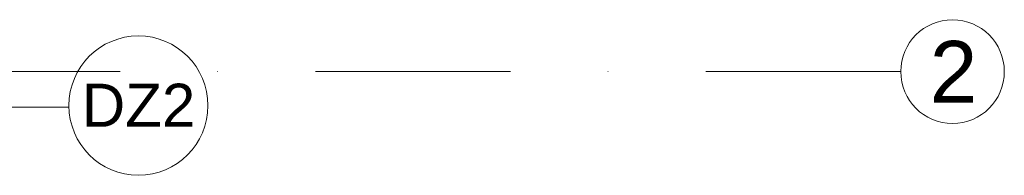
# Model space of a CAD drawing. Header units: metres. Extents: x 10441 to 19716, y -6570 to 1447.
# Tile 114 of 136: x 18152 to 18473, y -3842 to -3791. Entities that reach past the tile are written whole.
import ezdxf
from ezdxf.enums import TextEntityAlignment as Align

# ---------------------------------------------------------------- set-up
doc = ezdxf.new("R2010")
doc.units = ezdxf.units.M
doc.header["$MEASUREMENT"] = 0
doc.linetypes.add('DASHDOT', pattern=[25.4, 12.7, -6.35, 0, -6.35])
for name, color, linetype, lineweight in [('#elektryczne', 8, 'Continuous', 20), ('A_OSIE', 8, 'Continuous', 13), ('A_OZACZENIE DRZWI', 8, 'Continuous', 13), ('A_OZNACZENIA OKIEN', 8, 'Continuous', 13), ('A_WYMIARY WEWNETRZNE', 8, 'Continuous', 18)]:
    doc.layers.add(name, color=color, linetype=linetype, lineweight=lineweight)
doc.styles.add('ARIAL', font='arial.ttf')
doc.styles.add('m1_romans', font='romans.shx', dxfattribs={"width": 0.8})

# ---------------------------------------------------------------- blocks, each defined once
blk = doc.blocks.new('podkład')
at = {"layer": 'A_OSIE', "color": 8, "linetype": 'DASHDOT', "ltscale": 5}
blk.add_line((14256.99, -1563.2), (11798.79, -1563.2), dxfattribs=at)
at = {"layer": 'A_OSIE', "color": 8, "linetype": 'Continuous', "ltscale": 5}
blk.add_circle((14273.84, -1563.2), 16.85, dxfattribs=at)
at = {"layer": 'A_OZNACZENIA OKIEN', "color": 8}
blk.add_line((13986.13, -1574.7), (13847.62, -1574.7), dxfattribs=at)
at = {"layer": 'A_WYMIARY WEWNETRZNE', "color": 8, "linetype": 'Continuous'}
blk.add_circle((14008.75, -1574.22), 22.63, dxfattribs=at)
at = {"layer": 'A_OSIE', "color": 8, "linetype": 'Continuous', "lineweight": 18, "style": 'ARIAL'}
blk.add_text('2', height=20, dxfattribs=at).set_placement((14266.4, -1573.24))
at = {"layer": 'A_OZACZENIE DRZWI', "color": 8, "ltscale": 0.1, "style": 'm1_romans', "width": 0.8}
for rotation, p in [(98.4861, (12735.07, -773.13)), (360, (12573.8, -1012.7)), (90, (11565.29, -1150.14)), (90, (11872.29, -1150.14)), (90, (12230.03, -1245.64)), (90, (12385.87, -1249.44)), (90, (11565.29, -1370.89)), (90, (11872.29, -1370.89)), (90, (12230.03, -1370.89)), (90, (12389.3, -1370.89)), (90, (11748.79, -1556.15)), (90, (11986.6, -1556.15)), (90, (12389.3, -1556.15)), (360, (12235.05, -1664.2)), (360, (12235.05, -1880.2)), (90, (11745.78, -2001.94))]:
    blk.add_attdef('SZEROKOSC', text='', height=10, rotation=rotation, dxfattribs=at).set_placement(p, align=Align.BOTTOM_CENTER)
for rotation, p in [(98.4861, (12738.56, -773.47)), (360, (12572.95, -1016.09)), (90, (11568.68, -1150.99)), (90, (11875.68, -1150.99)), (90, (12233.42, -1246.49)), (90, (12389.27, -1250.29)), (90, (11568.68, -1371.74)), (90, (11875.68, -1371.74)), (90, (12233.42, -1371.74)), (90, (12392.69, -1371.74)), (90, (11752.19, -1557)), (90, (11990, -1557)), (90, (12392.69, -1557)), (360, (12234.2, -1667.59)), (360, (12234.2, -1883.59)), (90, (11749.18, -2002.79))]:
    blk.add_attdef('WYSOKOSC', text='', height=10, rotation=rotation, dxfattribs=at).set_placement(p, align=Align.TOP_CENTER)
at = {"layer": 'A_OZNACZENIA OKIEN', "color": 8, "linetype": 'Continuous', "lineweight": 18, "style": 'ARIAL'}
blk.add_text('DZ2', height=14, dxfattribs=at).set_placement((13990.33, -1581.12))
at = {"layer": 'A_OZNACZENIA OKIEN', "color": 8, "ltscale": 0.1, "style": 'm1_romans', "width": 0.8}
for rotation, p in [(278.8676, (13373.71, -593.04)), (278.8676, (12983.87, -650.74)), (278.8676, (12445.73, -730.4)), (278.8676, (12224.15, -763.19)), (0, (14017.48, -900.03)), (278.8676, (11021.54, -941.2)), (278.8676, (10640.69, -997.57)), (0, (14017.48, -1574.7)), (90, (10819.6, -2080.7)), (90, (11204.6, -2080.7)), (90, (11970.6, -2080.7)), (90, (13175.8, -2080.7)), (90, (13539.8, -2080.7))]:
    blk.add_attdef('SZEROKOSC', text='', height=10, rotation=rotation, dxfattribs=at).set_placement(p, align=Align.BOTTOM_CENTER)
for rotation, p in [(278.8676, (13403.28, -587.56)), (278.8676, (13013.44, -645.27)), (278.8676, (12475.3, -724.92)), (278.8676, (12253.72, -757.72)), (0, (14011.09, -903.42)), (278.8676, (11051.11, -935.72)), (278.8676, (10670.26, -992.09)), (0, (14011.09, -1578.09)), (90, (10823, -2081.55)), (90, (11208, -2081.55)), (90, (11974, -2081.55)), (90, (13179.19, -2081.55)), (90, (13543.19, -2081.55))]:
    blk.add_attdef('WYSOKOSC', text='', height=10, rotation=rotation, dxfattribs=at).set_placement(p, align=Align.TOP_CENTER)

msp = doc.modelspace()

# ---------------------------------------------------------------- block references
at = {"layer": '#elektryczne', "color": 8, "linetype": 'Continuous', "lineweight": 18}
msp.add_blockref('podkład', (4182.37, -2244.78), dxfattribs=at)

doc.saveas('drawing.dxf')
